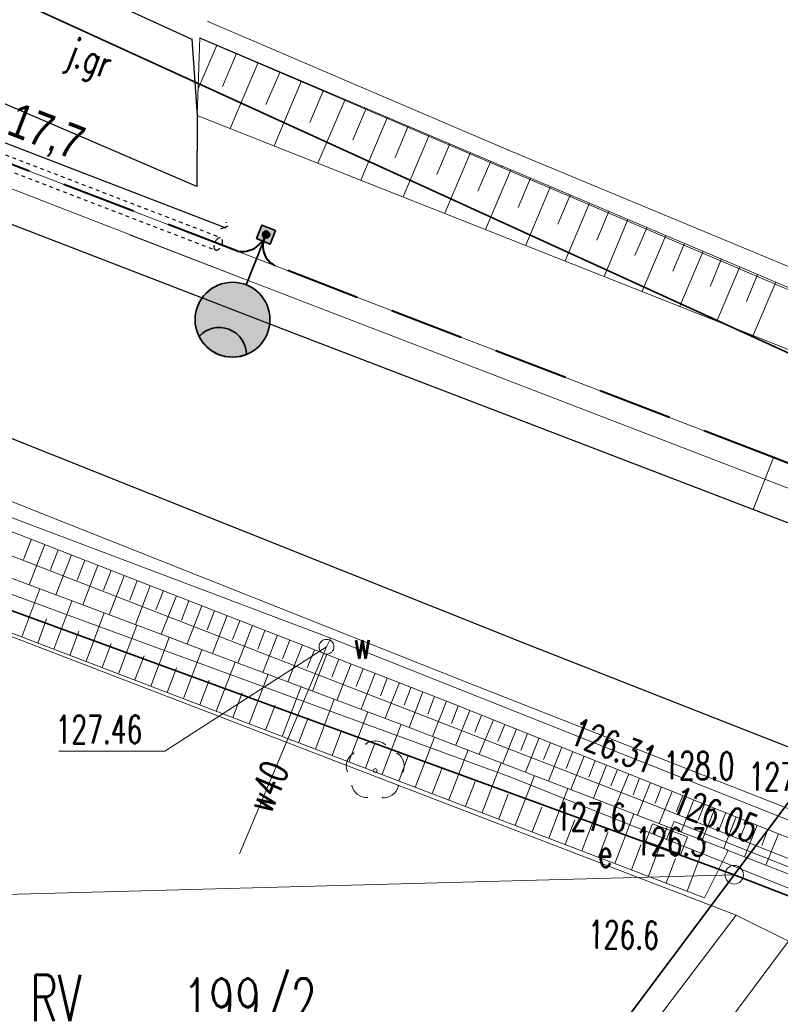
# Model space of a CAD drawing. Header units: metres. Extents: x 0 to 6497944, y 0 to 5963356.
# Tile 90 of 197: x 6497022 to 6497042, y 5963091 to 5963118. Entities that reach past the tile are written whole.
import ezdxf
from ezdxf import colors
from ezdxf.entities.mleader import LeaderData, LeaderLine
from ezdxf.math import Vec2, Vec3

# ---------------------------------------------------------------- set-up
doc = ezdxf.new("R2010")
doc.units = ezdxf.units.M
doc.header["$MEASUREMENT"] = 0
for name, pattern in [('DASHED', [19.05, 12.7, -6.35]), ('HIDDEN', [0.375, 0.25, -0.125]), ('L_0_04', [1.5, 1, -0.5])]:
    doc.linetypes.add(name, pattern=pattern)
doc.layers.get('0').update_dxf_attribs({"color": 8, "linetype": 'CONTINUOUS', "lineweight": 13})
doc.layers.get('DEFPOINTS').update_dxf_attribs({"linetype": 'CONTINUOUS', "lineweight": 0, "true_color": 0xffffff})
for name, color, linetype, lineweight in [('000_INNE__NIEZYDENTYFIKOWANE_', 8, 'CONTINUOUS', 13), ('209_OPIS_KONTURU_KLASYFIKACYJNEGO', 8, 'CONTINUOUS', 13), ('211_NR_DZIAlKI', 7, 'CONTINUOUS', 25), ('217_GRANICA_KONTURU_KLASYFIKCYJNEGO', 8, 'CONTINUOUS', 13), ('218_GRANICA_UzYTKU', 8, 'CONTINUOUS', 13), ('219_LINIA_GRANICY', 3, 'CONTINUOUS', 35), ('BRAMA__LINIA_', 8, 'CONTINUOUS', 13), ('drzewo_lisciaste__punkt_', 8, 'CONTINUOUS', 13), ('E_proj_opisy_ośw.', 7, 'CONTINUOUS', 13), ('E_proj_osłona r.', 140, 'L_0_04', 30), ('E_proj_ośw_latarnia', 1, 'CONTINUOUS', 35), ('E_proj_ośw_linia_obw. 200', 1, 'L_0_04', 40), ('JEZDNIA__POWIERZCHNIA_', 8, 'CONTINUOUS', 25), ('JEZDNIA__POWIERZCHNIA__ATR17', 8, 'CONTINUOUS', 13), ('murek_oporowy__linia_', 8, 'CONTINUOUS', 13), ('OGRODZENIE_TRWAlE__LINIA_', 8, 'CONTINUOUS', 13), ('PRZEWoD_ELEKTROENERGETYCZNY__LINIA_', 1, 'CONTINUOUS', 13), ('PRZEWoD_KANALIZACYJNY__LINIA_', 36, 'CONTINUOUS', 13), ('PRZEWoD_TELEKOMUNIKACYJNY__LINIA_', 30, 'CONTINUOUS', 13), ('PRZEWoD_WODOCIaGOWY__LINIA_', 5, 'CONTINUOUS', 13), ('PRZEWoD_WODOCIaGOWY__LINIA__ATR1', 5, 'CONTINUOUS', 13), ('PUNKT_O_OKREsLONEJ_WYSOKOsCI__SIEc_KANALIZACYJNA__ATR2', 36, 'CONTINUOUS', 13), ('PUNKT_O_OKREsLONEJ_WYSOKOsCI__SIEc_WODOCIaGOWA__ATR2', 5, 'CONTINUOUS', 13), ('PUNKT_WYSOKOsCIOWY_NATURALNY_ATR2', 8, 'CONTINUOUS', 13), ('RoW_MELIORACYJNY__POWIERZCHNIA_', 8, 'CONTINUOUS', 13), ('SKARPA_NIEUMOCNIONA__POWIERZCHNIA_', 8, 'CONTINUOUS', 13), ('szafa_elektroenergetyczna__punkt_', 1, 'CONTINUOUS', 13), ('SZAFA_ELEKTROENERGETYCZNA__PUNKT__ATR17', 1, 'CONTINUOUS', 13), ('zasuwa___siec_wodociagowa__punkt_', 5, 'CONTINUOUS', 13), ('ZASUWA___SIEC_WODOCIaGOWA__PUNKT__ATR17', 5, 'CONTINUOUS', 13)]:
    doc.layers.add(name, color=color, linetype=linetype, lineweight=lineweight)
doc.layers.add('E_pomocnicza', color=3, linetype='CONTINUOUS', lineweight=13, plot=False)
doc.styles.add('Annotative', font='simplex.shx')
doc.styles.add('Narrow', font='ARIALN.TTF', dxfattribs={"height": 2})
doc.styles.get("Standard").update_dxf_attribs({"font": 'simplex.shx'})
doc.dimstyles.new('wymiary', dxfattribs={"dimtxt": 0.65, "dimasz": 0.25, "dimexe": 0.25, "dimexo": 1, "dimgap": 0.1, "dimtad": 1, "dimzin": 1, "dimtxsty": 'Annotative', "dimblk": 'OBLIQUE', "dimcen": 0.0025, "dimdle": 0.05, "dimadec": 0, "dimazin": 0, "dimtfac": 1, "dimtmove": 0, "dimatfit": 3, "dimldrblk": 'NONE', "dimfxl": 1, "dimarcsym": 0})

# ---------------------------------------------------------------- blocks, each defined once
blk = doc.blocks.new('GRT')
at = {"color": 0, "linetype": 'Continuous', "lineweight": 18}
blk.add_circle((0, 0), 0.5, dxfattribs=at)
blk = doc.blocks.new('A$C5E955987')
at = {"layer": 'E_proj_ośw_latarnia', "true_color": 0xffffff}
h = blk.add_hatch(color=7, dxfattribs=at)
h.dxf.hatch_style = 1
h.paths.add_polyline_path([(3.223, 1.824, 1), (3.408, 1.892, 1)], flags=0)
h.paths.add_polyline_path([(3.2, 1.606), (3.567, 1.742), (3.431, 2.111), (3.064, 1.976)])
h.paths.add_polyline_path([(3.223, 1.824, -1), (3.408, 1.892, -1)], flags=16)
h.paths.add_polyline_path([(0.071, 1.38, -0.683546), (0.557, 0.106, 0.679532), (1.952, 1.355, 0.687575)])
h = blk.add_hatch(color=7, dxfattribs=at)
h.dxf.hatch_style = 1
h.paths.add_polyline_path([(3.223, 1.824, 1), (3.408, 1.892, 1)])
at = {"layer": 'E_proj_ośw_latarnia'}
blk.add_hatch(color=256, dxfattribs=at).paths.add_polyline_path([(0.071, 1.38, 0.389707), (0.557, 0.106), (0.557, 0.106, 0.683546)])
blk.add_lwpolyline([(3.567, 1.742), (3.2, 1.606), (3.064, 1.976), (3.431, 2.111)], close=True, dxfattribs=at)
at = {"layer": 'E_proj_ośw_latarnia', "flags": 128}
blk.add_lwpolyline([(3.132, 1.791), (1.952, 1.355)], dxfattribs=at)
at = {"layer": 'E_proj_ośw_latarnia'}
blk.add_lwpolyline([(0.071, 1.38, 0.389707), (0.557, 0.106), (0.557, 0.106, 0.683546)], format="xyb", close=True, dxfattribs=at)
for centre, radius in [((1.007, 1.007), 1.007), ((3.315, 1.858), 0.0984)]:
    blk.add_circle(centre, radius, dxfattribs=at)
blk = doc.blocks.new('_Oblique')
at = {"color": 0, "linetype": 'ByBlock', "lineweight": -2}
blk.add_line((-0.5, -0.5), (0.5, 0.5), dxfattribs=at)
blk = doc.blocks.new('*D35')
at = {"layer": 'DEFPOINTS', "color": 0, "transparency": 16777216}
for p in [(0, 0), (15.78, -8.106), (15.392, -8.786)]:
    blk.add_point(p, dxfattribs=at)
at = {"layer": 'E_pomocnicza', "color": 0, "lineweight": -2, "transparency": 16777216}
for p, q in [((0.496, 0.868), (0.512, 0.897)), ((0.345, 0.705), (15.824, -8.131)), ((15.888, -7.917), (15.904, -7.889))]:
    blk.add_line(p, q, dxfattribs=at)
at = {"layer": 'E_pomocnicza', "color": 0, "lineweight": -2, "transparency": 16777216, "xscale": 0.25, "yscale": 0.25, "zscale": 0.25}
for p, rotation in [((0.388, 0.68), 150.2827759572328), ((15.78, -8.106), 330.2827759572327)]:
    blk.add_blockref('_Oblique', p, dxfattribs=dict(at, rotation=rotation))
at = {"layer": 'E_pomocnicza', "color": 0, "linetype": 'Continuous', "lineweight": 0, "transparency": 16777216, "insert": (8.581, -2.843), "char_height": 2, "attachment_point": 5, "rotation": 330.2828, "style": 'Narrow'}
blk.add_mtext('{\\H0.75x;17,7}', dxfattribs=at)
blk = doc.blocks.new('_None')
blk = doc.blocks.new('*U34')
at = {"linetype": 'HIDDEN', "ltscale": 0.2}
for p, q in [((0.149, 0.261), (15.541, -8.525)), ((-0.149, -0.261), (15.244, -9.046))]:
    blk.add_line(p, q, dxfattribs=at)
at = {"linetype": 'DASHED', "ltscale": 0.02}
for centre in [(0, 0), (15.392, -8.786)]:
    blk.add_ellipse(centre, major_axis=(-0.149, -0.261), ratio=0.5, dxfattribs=at)
at = {"layer": 'E_pomocnicza', "color": 4, "lineweight": 0}
dim = blk.add_aligned_dim(p1=(0, 0), p2=(15.392, -8.786), distance=0.783, text='{\\H0.75x;<>}', dimstyle='wymiary', override={"dimtxt": 1.3, "dimtad": 2, "dimdec": 1, "dimlfac": 1, "dimrnd": 0, "dimtxsty": 'Narrow'}, dxfattribs=at)
dim.commit()
dim.dimension.update_dxf_attribs({"geometry": '*D35', "text_midpoint": (8.581, -2.843)})

msp = doc.modelspace()

# ---------------------------------------------------------------- linework, layer by layer
at = {"layer": '000_INNE__NIEZYDENTYFIKOWANE_', "flags": 128}
for points in [[(6497027.32, 5963117), (6497026.81, 5963115.81)], [(6497027.85, 5963116.78), (6497027.47, 5963115.89)], [(6497028.43, 5963116.53), (6497027.68, 5963114.76)], [(6497029.02, 5963116.28), (6497028.64, 5963115.4)], [(6497029.6, 5963116.04), (6497028.86, 5963114.29)], [(6497030.19, 5963115.79), (6497029.82, 5963114.92)], [(6497030.77, 5963115.54), (6497030.04, 5963113.83)], [(6497031.34, 5963115.3), (6497030.98, 5963114.45)], [(6497031.91, 5963115.06), (6497031.19, 5963113.37)], [(6497032.47, 5963114.82), (6497032.12, 5963113.98)], [(6497033.03, 5963114.58), (6497032.33, 5963112.92)], [(6497033.59, 5963114.35), (6497033.24, 5963113.52)], [(6497034.14, 5963114.11), (6497033.45, 5963112.48)], [(6497034.69, 5963113.88), (6497034.34, 5963113.07)], [(6497035.23, 5963113.65), (6497034.55, 5963112.04)], [(6497035.76, 5963113.42), (6497035.43, 5963112.63)], [(6497036.3, 5963113.2), (6497035.63, 5963111.62)], [(6497036.83, 5963112.97), (6497036.49, 5963112.19)], [(6497037.35, 5963112.75), (6497036.69, 5963111.2)], [(6497037.87, 5963112.53), (6497037.54, 5963111.76)], [(6497038.38, 5963112.31), (6497037.74, 5963110.78)], [(6497038.89, 5963112.09), (6497038.57, 5963111.34)], [(6497039.4, 5963111.88), (6497038.76, 5963110.38)], [(6497039.9, 5963111.67), (6497039.59, 5963110.92)], [(6497040.4, 5963111.46), (6497039.78, 5963109.98)], [(6497040.9, 5963111.25), (6497040.59, 5963110.51)], [(6497041.39, 5963111.04), (6497040.77, 5963109.58)], [(6497041.87, 5963110.83), (6497041.57, 5963110.11)], [(6497042.36, 5963110.63), (6497041.75, 5963109.2)], [(6497022.33, 5963103.71), (6497022.12, 5963103.17)], [(6497022.69, 5963103.57), (6497022.27, 5963102.49)], [(6497023.05, 5963103.43), (6497022.84, 5963102.89)], [(6497023.41, 5963103.29), (6497022.99, 5963102.22)], [(6497023.77, 5963103.15), (6497023.56, 5963102.61)], [(6497024.12, 5963103.01), (6497023.71, 5963101.95)], [(6497024.48, 5963102.87), (6497024.27, 5963102.34)], [(6497024.83, 5963102.73), (6497024.42, 5963101.68)], [(6497025.18, 5963102.6), (6497024.98, 5963102.07)], [(6497025.53, 5963102.46), (6497025.13, 5963101.42)], [(6497022.07, 5963101.09), (6497022.56, 5963102.38)], [(6497025.88, 5963102.33), (6497025.68, 5963101.81)], [(6497026.23, 5963102.19), (6497025.82, 5963101.16)], [(6497022.93, 5963100.76), (6497023.42, 5963102.05)], [(6497026.57, 5963102.06), (6497026.37, 5963101.54)], [(6497026.92, 5963101.92), (6497026.52, 5963100.9)], [(6497023.8, 5963100.43), (6497024.29, 5963101.73)], [(6497027.26, 5963101.79), (6497027.06, 5963101.28)], [(6497027.6, 5963101.66), (6497027.2, 5963100.64)], [(6497022.5, 5963100.92), (6497022.74, 5963101.57)], [(6497024.67, 5963100.09), (6497025.17, 5963101.4)], [(6497027.94, 5963101.52), (6497027.74, 5963101.02)], [(6497028.28, 5963101.39), (6497027.88, 5963100.38)], [(6497023.36, 5963100.59), (6497023.61, 5963101.24)], [(6497028.61, 5963101.26), (6497028.42, 5963100.76)], [(6497028.95, 5963101.13), (6497028.56, 5963100.13)], [(6497024.23, 5963100.26), (6497024.48, 5963100.91)], [(6497025.54, 5963099.76), (6497026.04, 5963101.07)], [(6497029.28, 5963101), (6497029.09, 5963100.5)], [(6497029.62, 5963100.87), (6497029.23, 5963099.88)], [(6497025.11, 5963099.93), (6497025.36, 5963100.58)], [(6497026.42, 5963099.43), (6497026.92, 5963100.74)], [(6497029.95, 5963100.74), (6497029.75, 5963100.25)], [(6497030.28, 5963100.62), (6497029.89, 5963099.63)], [(6497027.3, 5963099.09), (6497027.81, 5963100.41)], [(6497030.6, 5963100.49), (6497030.41, 5963100)], [(6497030.93, 5963100.36), (6497030.55, 5963099.38)], [(6497025.98, 5963099.59), (6497026.23, 5963100.25)], [(6497028.19, 5963098.75), (6497028.7, 5963100.08)], [(6497031.26, 5963100.23), (6497031.07, 5963099.75)], [(6497031.58, 5963100.11), (6497031.2, 5963099.14)], [(6497026.86, 5963099.26), (6497027.11, 5963099.92)], [(6497031.9, 5963099.98), (6497031.72, 5963099.5)], [(6497032.23, 5963099.86), (6497031.85, 5963098.9)], [(6497027.75, 5963098.92), (6497028, 5963099.58)], [(6497029.08, 5963098.41), (6497029.59, 5963099.75)], [(6497032.55, 5963099.73), (6497032.36, 5963099.25)], [(6497032.86, 5963099.61), (6497032.49, 5963098.65)], [(6497029.97, 5963098.07), (6497030.48, 5963099.41)], [(6497033.18, 5963099.48), (6497033, 5963099.01)], [(6497033.5, 5963099.36), (6497033.12, 5963098.41)], [(6497028.63, 5963098.58), (6497028.89, 5963099.25)], [(6497030.87, 5963097.73), (6497031.38, 5963099.07)], [(6497033.81, 5963099.23), (6497033.63, 5963098.76)], [(6497034.13, 5963099.11), (6497033.75, 5963098.17)], [(6497029.52, 5963098.24), (6497029.78, 5963098.91)], [(6497031.77, 5963097.39), (6497032.28, 5963098.74)], [(6497034.44, 5963098.98), (6497034.26, 5963098.52)], [(6497034.76, 5963098.86), (6497034.38, 5963097.93)], [(6497035.07, 5963098.73), (6497034.88, 5963098.27)], [(6497030.42, 5963097.9), (6497030.67, 5963098.57)], [(6497035.38, 5963098.61), (6497035.01, 5963097.69)], [(6497035.68, 5963098.49), (6497035.5, 5963098.03)], [(6497031.32, 5963097.56), (6497031.57, 5963098.23)], [(6497032.66, 5963097.04), (6497033.18, 5963098.39)], [(6497035.99, 5963098.37), (6497035.62, 5963097.45)], [(6497036.3, 5963098.24), (6497036.11, 5963097.79)], [(6497033.56, 5963096.7), (6497034.08, 5963098.05)], [(6497036.6, 5963098.12), (6497036.24, 5963097.21)], [(6497036.9, 5963098), (6497036.72, 5963097.55)], [(6497032.22, 5963097.21), (6497032.47, 5963097.89)], [(6497034.46, 5963096.36), (6497034.97, 5963097.7)], [(6497037.2, 5963097.88), (6497036.84, 5963096.98)], [(6497037.5, 5963097.76), (6497037.33, 5963097.31)], [(6497033.11, 5963096.87), (6497033.37, 5963097.54)], [(6497037.8, 5963097.64), (6497037.45, 5963096.75)], [(6497038.1, 5963097.52), (6497037.92, 5963097.08)], [(6497034.01, 5963096.53), (6497034.27, 5963097.2)], [(6497035.35, 5963096.01), (6497035.87, 5963097.36)], [(6497038.4, 5963097.4), (6497038.04, 5963096.52)], [(6497038.69, 5963097.29), (6497038.52, 5963096.84)], [(6497038.99, 5963097.17), (6497038.64, 5963096.29)], [(6497036.25, 5963095.67), (6497036.76, 5963097.01)], [(6497039.28, 5963097.05), (6497039.11, 5963096.61)], [(6497039.57, 5963096.93), (6497039.22, 5963096.07)], [(6497034.91, 5963096.19), (6497035.16, 5963096.86)], [(6497037.14, 5963095.33), (6497037.65, 5963096.67)], [(6497039.86, 5963096.82), (6497039.69, 5963096.39)], [(6497040.15, 5963096.7), (6497039.81, 5963095.84)], [(6497035.8, 5963095.84), (6497036.06, 5963096.51)], [(6497040.44, 5963096.59), (6497040.27, 5963096.16)], [(6497040.72, 5963096.47), (6497040.38, 5963095.62)], [(6497041.01, 5963096.36), (6497040.84, 5963095.93)], [(6497036.69, 5963095.5), (6497036.95, 5963096.17)], [(6497038.03, 5963094.99), (6497038.54, 5963096.33)], [(6497041.29, 5963096.25), (6497040.96, 5963095.4)], [(6497041.58, 5963096.13), (6497041.41, 5963095.71)], [(6497037.59, 5963095.16), (6497037.84, 5963095.83)], [(6497038.93, 5963094.65), (6497039.44, 5963095.98)], [(6497041.86, 5963096.02), (6497041.52, 5963095.17)], [(6497042.14, 5963095.91), (6497041.98, 5963095.48)], [(6497039.97, 5963094.25), (6497040.48, 5963095.58)], [(6497042.43, 5963095.79), (6497042.09, 5963094.95)], [(6497038.48, 5963094.82), (6497038.73, 5963095.49)], [(6497039.41, 5963094.47), (6497039.66, 5963095.13)]]:
    msp.add_lwpolyline(points, dxfattribs=at)
at = {"layer": '217_GRANICA_KONTURU_KLASYFIKCYJNEGO', "flags": 128}
for points in [[(6497013.04, 5963122.26), (6497049.44, 5963105.64)], [(6497041.24, 5963094.69), (6496980.42, 5963116.91)], [(6496991.4, 5963093.34), (6497041.24, 5963094.69)], [(6497041.24, 5963094.69), (6497015.3, 5963060.02)], [(6497114.13, 5963066.43), (6497041.24, 5963094.69)]]:
    msp.add_lwpolyline(points, dxfattribs=at)
at = {"layer": '218_GRANICA_UzYTKU', "flags": 128}
for points in [[(6497013.04, 5963122.26), (6497049.44, 5963105.64)], [(6496980.42, 5963116.91), (6497041.24, 5963094.69)], [(6497041.24, 5963094.69), (6497049.44, 5963105.64)], [(6496991.4, 5963093.34), (6497041.24, 5963094.69)], [(6497041.24, 5963094.69), (6497015.3, 5963060.02)], [(6497114.13, 5963066.43), (6497041.24, 5963094.69)]]:
    msp.add_lwpolyline(points, dxfattribs=at)
at = {"layer": '219_LINIA_GRANICY', "flags": 128}
for points in [[(6497049.44, 5963105.64), (6497013.04, 5963122.26)], [(6496980.42, 5963116.91), (6497041.24, 5963094.69)], [(6497049.44, 5963105.64), (6497041.24, 5963094.69)], [(6497015.3, 5963060.02), (6497041.24, 5963094.69)], [(6497114.13, 5963066.43), (6497041.24, 5963094.69)]]:
    msp.add_lwpolyline(points, dxfattribs=at)
at = {"layer": 'BRAMA__LINIA_', "flags": 128}
msp.add_lwpolyline([(6497023.21, 5963118.74), (6497026.65, 5963117.16)], dxfattribs=at)
at = {"layer": 'DEFPOINTS', "linetype": 'Continuous'}
for points in [[(6497088.043, 5963087.571), (6497060.045, 5963098.826), (6497042.297, 5963105.911), (6497018.375, 5963115.111), (6496987.875, 5963126.752), (6496948.56, 5963142.251), (6496913.72, 5963155.871), (6496877.688, 5963170.071), (6496842.01, 5963184.196), (6496806.205, 5963198.271), (6496777.12, 5963209.766), (6496767.44, 5963213.646), (6496738.46, 5963225.696), (6496718.82, 5963233.986)], [(6497071.639, 5963093.954), (6497024.971, 5963111.9), (6497028.163, 5963110.672), (6497028.625, 5963111.871), (6497028.163, 5963110.672), (6496981.543, 5963128.742), (6496986.835, 5963126.691), (6496987.225, 5963127.696), (6496986.835, 5963126.691), (6496940.267, 5963144.895), (6496946.338, 5963142.526), (6496946.539, 5963143.041), (6496946.338, 5963142.526), (6496899.759, 5963160.703)], [(6497041.747, 5963104.516), (6497042.297, 5963105.911)]]:
    msp.add_lwpolyline(points, dxfattribs=at)
at = {"layer": 'drzewo_lisciaste__punkt_'}
msp.add_circle((6497031.58, 5963097.49), 0.05, dxfattribs=at)
for centre, radius, start, end in [((6497031.578, 5963097.865), 0.425, 50.4446, 127.4764), ((6497031.178, 5963097.619), 0.378, 118.0567, 203.6053), ((6497031.943, 5963097.609), 0.418, 338.2102, 56.2161), ((6497031.342, 5963097.154), 0.389, 190.8171, 274.5452), ((6497031.795, 5963097.183), 0.425, 267.1887, 344.2977)]:
    msp.add_arc(centre, radius, start, end, dxfattribs=at)
for p in [(6497031.33, 5963098.2), (6497031.59, 5963098.29), (6497031, 5963097.96), (6497031.85, 5963098.19), (6497032.17, 5963097.95), (6497030.82, 5963097.74), (6497032.34, 5963097.73), (6497030.83, 5963097.47), (6497032.33, 5963097.45), (6497030.95, 5963097.08), (6497032.2, 5963097.07), (6497031.1, 5963096.85), (6497031.37, 5963096.77), (6497031.77, 5963096.77), (6497032.04, 5963096.84)]:
    msp.add_point(p, dxfattribs=at)
at = {"layer": 'E_proj_ośw_linia_obw. 200', "ltscale": 2, "transparency": 33554687}
msp.add_lwpolyline([(6497071.239, 5963094.326), (6497060.045, 5963098.826), (6497042.297, 5963105.911), (6497028.884, 5963111.069, -0.436423), (6497028.644, 5963111.906, -0.355927), (6497027.873, 5963111.458), (6497018.375, 5963115.111), (6496987.875, 5963126.752), (6496987.394, 5963126.942, -0.383314), (6496987.246, 5963127.748, -0.370216), (6496986.491, 5963127.298), (6496948.56, 5963142.251), (6496947.093, 5963142.824, -0.414508), (6496946.793, 5963143.688, -0.376233), (6496945.981, 5963143.259), (6496913.72, 5963155.871)], format="xyb", dxfattribs=at)
at = {"layer": 'JEZDNIA__POWIERZCHNIA_', "flags": 128}
for points in [[(6496924.12, 5963150.2), (6496939.31, 5963144.25), (6496956.71, 5963137.46), (6496963.66, 5963134.63), (6496985.92, 5963125.89), (6497006.61, 5963118.04), (6497029.04, 5963109.39), (6497048.07, 5963102.09), (6497070.92, 5963092.77)], [(6497075.74, 5963084.32), (6497062.13, 5963090.14), (6497047.96, 5963096.06), (6497035.7, 5963100.87), (6497020.46, 5963106.95), (6497003.68, 5963113.39), (6496985.62, 5963120.62), (6496966.64, 5963128.06), (6496948.76, 5963135.08), (6496942.28, 5963137.67), (6496921.39, 5963145.9)], [(6497021.95, 5963119.31), (6497023.21, 5963118.74), (6497026.65, 5963117.16), (6497026.79, 5963115.11), (6497026.78, 5963113.2), (6497019.33, 5963116.4), (6497020.61, 5963117.83)]]:
    msp.add_lwpolyline(points, dxfattribs=at)
at = {"layer": 'murek_oporowy__linia_', "flags": 128}
for points in [[(6497053.05, 5963113.38), (6497049.15, 5963108.37), (6497035.17, 5963114.18), (6497027.08, 5963117.64)], [(6497053.45, 5963113.08), (6497049.35, 5963107.59), (6497034.97, 5963113.72), (6497026.88, 5963117.18)]]:
    msp.add_lwpolyline(points, dxfattribs=at)
at = {"layer": 'murek_oporowy__linia_'}
for p in [(6497027.08, 5963117.64), (6497026.88, 5963117.18), (6497035.17, 5963114.18), (6497034.97, 5963113.72)]:
    msp.add_point(p, dxfattribs=at)
at = {"layer": 'OGRODZENIE_TRWAlE__LINIA_', "flags": 128}
msp.add_lwpolyline([(6496986.07, 5963114.12), (6496987.12, 5963113.74), (6496997.42, 5963110.2), (6497002.12, 5963108.6), (6497012.48, 5963104.62), (6497020.45, 5963101.61), (6497041.29, 5963093.6)], dxfattribs=at)
at = {"layer": 'PRZEWoD_ELEKTROENERGETYCZNY__LINIA_', "flags": 128}
for points in [[(6496929.27, 5963137.85), (6496932.38, 5963136.6), (6496940.02, 5963133.62), (6496948.77, 5963130.21), (6496956.17, 5963127.31), (6496960.72, 5963125.47), (6496964.44, 5963123.92), (6496965.65, 5963124.22), (6496968.09, 5963123.29), (6496968.48, 5963122.32), (6496976.84, 5963119.03), (6496983.09, 5963116.72), (6496987.43, 5963115.09), (6496993.42, 5963112.8), (6497002.87, 5963109.24), (6497010.66, 5963106.33), (6497023.83, 5963101.48), (6497035.2, 5963097.32), (6497048.25, 5963092.11), (6497058.85, 5963087.86), (6497065.91, 5963085.27)], [(6497039.42, 5963095.65), (6497039.62, 5963096.12), (6497041.59, 5963095.34), (6497055.29, 5963089.92), (6497056.14, 5963090.45), (6497063.18, 5963087.69), (6497071.07, 5963084.61), (6497079.47, 5963081.34), (6497088.42, 5963077.68), (6497096.88, 5963074.19), (6497111.72, 5963068.19), (6497115.18, 5963076.62), (6497116.11, 5963079.75)]]:
    msp.add_lwpolyline(points, dxfattribs=at)
at = {"layer": 'PRZEWoD_KANALIZACYJNY__LINIA_', "flags": 128}
msp.add_lwpolyline([(6497082.81, 5963079.21), (6497039.28, 5963096.48), (6496994.97, 5963113.67), (6496977.13, 5963121.11), (6496941.88, 5963135.84), (6496903.45, 5963150.65), (6496898.02, 5963153.17), (6496880.14, 5963159.59), (6496870.79, 5963163.35), (6496832.92, 5963177.48), (6496794.6, 5963192.75), (6496784.72, 5963198.85), (6496774.9, 5963202.73)], dxfattribs=at)
at = {"layer": 'PRZEWoD_TELEKOMUNIKACYJNY__LINIA_', "flags": 128}
msp.add_lwpolyline([(6496774.9, 5963201.17), (6496800.16, 5963191.52), (6496821.21, 5963183.45), (6496844.18, 5963174.49), (6496883.32, 5963159.12), (6496886.75, 5963159.1), (6496905.28, 5963150.99), (6497034.08, 5963099.85), (6497081.01, 5963081.42), (6497114.42, 5963068.68), (6497140.82, 5963058.78), (6497145.99, 5963055.02), (6497153.66, 5963050.85), (6497172.46, 5963043.32), (6497202.19, 5963037.61), (6497238.33, 5963036.41), (6497238.76, 5963032.02), (6497245.27, 5963032.35), (6497261.71, 5963034.62), (6497300.12, 5963040.13)], dxfattribs=at)
at = {"layer": 'PRZEWoD_WODOCIaGOWY__LINIA_', "flags": 128}
for points in [[(6496774.9, 5963203.29), (6496784.92, 5963199.33), (6496794.73, 5963193.32), (6496832.97, 5963178.03), (6496870.84, 5963163.85), (6496879.98, 5963160.32), (6496898.15, 5963153.69), (6496903.95, 5963151.25), (6496942.07, 5963136.31), (6496977.37, 5963121.77), (6496995.11, 5963114.36), (6497030.39, 5963101.05), (6497083.14, 5963080.09)], [(6497030.39, 5963101.05), (6497030.27, 5963100.82), (6497027.93, 5963095.25)]]:
    msp.add_lwpolyline(points, dxfattribs=at)
at = {"layer": 'PUNKT_O_OKREsLONEJ_WYSOKOsCI__SIEc_WODOCIaGOWA__ATR2', "flags": 128}
msp.add_lwpolyline([(6497030.27, 5963100.82), (6497025.92, 5963098.01), (6497023.07, 5963098.01)], dxfattribs=at)
at = {"layer": 'RoW_MELIORACYJNY__POWIERZCHNIA_', "flags": 128}
msp.add_lwpolyline([(6496985.1, 5963019.97), (6497013.41, 5963056.87), (6497028.87, 5963077.24), (6497041.29, 5963093.6), (6497042.7, 5963092.9), (6497031.04, 5963077.29), (6497013.33, 5963053.38), (6496994.73, 5963028.42)], dxfattribs=at)
at = {"layer": 'SKARPA_NIEUMOCNIONA__POWIERZCHNIA_', "flags": 128}
for points in [[(6497026.79, 5963115.11), (6497026.86, 5963117.2)], [(6497026.86, 5963117.2), (6497049.82, 5963107.46)], [(6497075.18, 5963080.74), (6497061.96, 5963086.48), (6497048.96, 5963092.06), (6497044.37, 5963094.06), (6497041.08, 5963095.34), (6497041.03, 5963095.37), (6497032.22, 5963098.76), (6497025.12, 5963101.42), (6497017.45, 5963104.29), (6497005.15, 5963108.94), (6496996.05, 5963112.32), (6496992.44, 5963113.63), (6496987.22, 5963115.51), (6496987.65, 5963116.54), (6496995.39, 5963113.86), (6497004.15, 5963110.77), (6497017.98, 5963105.4), (6497033.45, 5963099.38), (6497042.16, 5963095.9), (6497046.95, 5963094.01), (6497060.84, 5963088.42), (6497072.74, 5963083.61)], [(6497043.61, 5963108.46), (6497026.79, 5963115.11)], [(6497041.08, 5963095.34), (6497040.44, 5963094.07), (6497029.06, 5963098.42), (6497013.04, 5963104.53), (6497004.06, 5963107.91), (6496992.95, 5963112.34), (6496992, 5963112.73), (6496992.44, 5963113.63), (6496996.05, 5963112.32), (6497005.15, 5963108.94), (6497017.45, 5963104.29), (6497025.12, 5963101.42), (6497032.22, 5963098.76), (6497041.03, 5963095.37)]]:
    msp.add_lwpolyline(points, dxfattribs=at)
at = {"layer": 'szafa_elektroenergetyczna__punkt_', "flags": 128}
for points in [[(6497038.86, 5963095.59), (6497039.04, 5963096.06)], [(6497039.04, 5963096.06), (6497039.98, 5963095.71)], [(6497038.86, 5963095.59), (6497039.8, 5963095.24)], [(6497039.8, 5963095.24), (6497039.98, 5963095.71)]]:
    msp.add_lwpolyline(points, dxfattribs=at)
at = {"layer": 'zasuwa___siec_wodociagowa__punkt_'}
msp.add_circle((6497030.27, 5963100.82), 0.2, dxfattribs=at)

# ---------------------------------------------------------------- block references
at = {"xscale": 0.5, "yscale": 0.5, "zscale": 0.5}
msp.add_blockref('GRT', (6497041.24, 5963094.69), dxfattribs=at)
at = {"layer": 'E_proj_osłona r.', "xscale": 0.6096, "yscale": 0.6096, "zscale": 0.6096, "rotation": 8.69802367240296}
msp.add_blockref('*U34', (6497017.273, 5963115.531), dxfattribs=at)
at = {"layer": 'E_proj_ośw_latarnia', "rotation": 48.26325779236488}
msp.add_blockref('A$C5E955987', (6497027.823, 5963108.195), dxfattribs=at)

# ---------------------------------------------------------------- texts
at = {"layer": '209_OPIS_KONTURU_KLASYFIKACYJNEGO', "width": 0.66}
msp.add_text('RV', height=1.25, dxfattribs=at).set_placement((6497022.3, 5963090.75))
at = {"layer": '211_NR_DZIAlKI', "width": 0.66}
msp.add_text('199/2', height=1.25, dxfattribs=at).set_placement((6497026.4, 5963090.65))
at = {"layer": 'JEZDNIA__POWIERZCHNIA__ATR17', "width": 0.7}
msp.add_text('j.gr', height=0.75, rotation=-20.6, dxfattribs=at).set_placement((6497023.23, 5963116.51))
at = {"layer": 'PRZEWoD_WODOCIaGOWY__LINIA__ATR1', "width": 0.66}
msp.add_text('w40', height=0.75, rotation=67.2, dxfattribs=at).set_placement((6497028.77, 5963096.31))
at = {"layer": 'PUNKT_O_OKREsLONEJ_WYSOKOsCI__SIEc_KANALIZACYJNA__ATR2', "width": 0.66}
msp.add_text('126.05', height=0.75, rotation=338.4, dxfattribs=at).set_placement((6497039.51, 5963096.39))
at = {"layer": 'PUNKT_O_OKREsLONEJ_WYSOKOsCI__SIEc_WODOCIaGOWA__ATR2', "width": 0.66}
msp.add_text('127.46', height=0.75, dxfattribs=at).set_placement((6497022.98, 5963098.22))
msp.add_text('126.31', height=0.75, rotation=338.8, dxfattribs=at).set_placement((6497036.77, 5963098.23))
at = {"layer": 'PUNKT_WYSOKOsCIOWY_NATURALNY_ATR2', "width": 0.66}
for s, rotation, p in [('128.0', 359.3, (6497039.33, 5963097.26)), ('127.7', 359.2, (6497041.62, 5963096.96)), ('127.6', 359.2, (6497036.42, 5963095.88)), ('126.3', 359.1, (6497038.57, 5963095.22)), ('126.6', 359.2, (6497037.3, 5963092.71))]:
    msp.add_text(s, height=0.75, rotation=rotation, dxfattribs=at).set_placement(p)
at = {"layer": 'SZAFA_ELEKTROENERGETYCZNA__PUNKT__ATR17', "width": 0.66}
msp.add_text('e', height=0.75, dxfattribs=at).set_placement((6497037.58, 5963094.89))
at = {"layer": 'ZASUWA___SIEC_WODOCIaGOWA__PUNKT__ATR17', "width": 0.66}
msp.add_text('w', height=0.75, dxfattribs=at).set_placement((6497031, 5963100.5))

# ---------------------------------------------------------------- next in the draw order: leaders
at = {"layer": 'E_proj_opisy_ośw.', "color": 10}
ml = msp.add_multileader_mtext('Standard', dxfattribs=at)
ml.set_content('\\A1;LT 104', color=10, style='Narrow')
ml.set_leader_properties(color=256)
ml.set_arrow_properties(name='NONE')
ml.build(insert=Vec2(0, 0))
ml.multileader.update_dxf_attribs({"leader_type": 0, "has_dogleg": 0, "has_text_frame": 1, "text_left_attachment_type": 3, "dogleg_length": 0.36, "arrow_head_size": 0, "scale": 0.7})
ctx = ml.context
ctx.base_point, ctx.scale, ctx.char_height, ctx.arrow_head_size, ctx.landing_gap_size, ctx.plane_origin = Vec3(6497402.169, 5963099.524), 0.7, 1.2, 0, 0.42, Vec3(6498252.368, 5962996.294)
ctx.left_attachment = 3
notes = []
notes.append((ctx, [(0, (0, 0, 0), (0, 0), (1, 0), 1, [])]))
ctx.mtext.insert, ctx.mtext.line_spacing_factor, ctx.mtext.flow_direction = Vec3(6497402.589, 5963100.139), 0.266667, 5
ctx.mtext.has_bg_fill, ctx.mtext.bg_color, ctx.mtext.bg_scale_factor, ctx.mtext.bg_transparency, ctx.mtext.use_window_bg_color = 1, -1073741824, 1.5, 0, 1
for ctx, leaders in notes:
    for number, flags, end, landing, length, lines in leaders:
        leader = LeaderData()
        leader.index, (leader.has_last_leader_line, leader.has_dogleg_vector, leader.attachment_direction) = number, flags
        leader.last_leader_point, leader.dogleg_vector, leader.dogleg_length = Vec3(end), Vec3(landing), length
        for number, points, colour, breaks in lines:
            line = LeaderLine()
            line.index, line.vertices, line.color, line.breaks = number, Vec3.list(points), colors.encode_raw_color(colour), breaks
            leader.lines.append(line)
        ctx.leaders.append(leader)

# ---------------------------------------------------------------- next in the draw order: leaders
ml = msp.add_multileader_mtext('Standard', dxfattribs=at)
ml.set_content('\\A1;LT 105', color=10, style='Narrow')
ml.set_leader_properties(color=256)
ml.set_arrow_properties(name='NONE')
ml.build(insert=Vec2(0, 0))
ml.multileader.update_dxf_attribs({"leader_type": 0, "has_dogleg": 0, "has_text_frame": 1, "text_left_attachment_type": 3, "dogleg_length": 0.36, "arrow_head_size": 0, "scale": 0.7})
ctx = ml.context
ctx.base_point, ctx.scale, ctx.char_height, ctx.arrow_head_size, ctx.landing_gap_size, ctx.plane_origin = Vec3(6497449.294, 5963117.11), 0.7, 1.2, 0, 0.42, Vec3(6498299.656, 5963013.346)
ctx.left_attachment = 3
notes = []
notes.append((ctx, [(0, (0, 0, 0), (0, 0), (1, 0), 1, [])]))
ctx.mtext.insert, ctx.mtext.line_spacing_factor, ctx.mtext.flow_direction = Vec3(6497449.714, 5963117.725), 0.266667, 5
ctx.mtext.has_bg_fill, ctx.mtext.bg_color, ctx.mtext.bg_scale_factor, ctx.mtext.bg_transparency, ctx.mtext.use_window_bg_color = 1, -1073741824, 1.5, 0, 1
for ctx, leaders in notes:
    for number, flags, end, landing, length, lines in leaders:
        leader = LeaderData()
        leader.index, (leader.has_last_leader_line, leader.has_dogleg_vector, leader.attachment_direction) = number, flags
        leader.last_leader_point, leader.dogleg_vector, leader.dogleg_length = Vec3(end), Vec3(landing), length
        for number, points, colour, breaks in lines:
            line = LeaderLine()
            line.index, line.vertices, line.color, line.breaks = number, Vec3.list(points), colors.encode_raw_color(colour), breaks
            leader.lines.append(line)
        ctx.leaders.append(leader)

# ---------------------------------------------------------------- next in the draw order: leaders
ml = msp.add_multileader_mtext('Standard', dxfattribs=at)
ml.set_content('\\A1;LT 106', color=10, style='Narrow')
ml.set_leader_properties(color=256)
ml.set_arrow_properties(name='NONE')
ml.build(insert=Vec2(0, 0))
ml.multileader.update_dxf_attribs({"leader_type": 0, "has_dogleg": 0, "has_text_frame": 1, "text_left_attachment_type": 3, "dogleg_length": 0.36, "arrow_head_size": 0, "scale": 0.7})
ctx = ml.context
ctx.base_point, ctx.scale, ctx.char_height, ctx.arrow_head_size, ctx.landing_gap_size, ctx.plane_origin = Vec3(6497496.217, 5963133.926), 0.7, 1.2, 0, 0.42, Vec3(6498346.9, 5963029.932)
ctx.left_attachment = 3
notes = []
notes.append((ctx, [(0, (0, 0, 0), (0, 0), (1, 0), 1, [])]))
ctx.mtext.insert, ctx.mtext.line_spacing_factor, ctx.mtext.flow_direction = Vec3(6497496.637, 5963134.541), 0.266667, 5
ctx.mtext.has_bg_fill, ctx.mtext.bg_color, ctx.mtext.bg_scale_factor, ctx.mtext.bg_transparency, ctx.mtext.use_window_bg_color = 1, -1073741824, 1.5, 0, 1
for ctx, leaders in notes:
    for number, flags, end, landing, length, lines in leaders:
        leader = LeaderData()
        leader.index, (leader.has_last_leader_line, leader.has_dogleg_vector, leader.attachment_direction) = number, flags
        leader.last_leader_point, leader.dogleg_vector, leader.dogleg_length = Vec3(end), Vec3(landing), length
        for number, points, colour, breaks in lines:
            line = LeaderLine()
            line.index, line.vertices, line.color, line.breaks = number, Vec3.list(points), colors.encode_raw_color(colour), breaks
            leader.lines.append(line)
        ctx.leaders.append(leader)

# ---------------------------------------------------------------- next in the draw order: leaders
ml = msp.add_multileader_mtext('Standard', dxfattribs=at)
ml.set_content('\\A1;LT 107', color=10, style='Narrow')
ml.set_leader_properties(color=256)
ml.set_arrow_properties(name='NONE')
ml.build(insert=Vec2(0, 0))
ml.multileader.update_dxf_attribs({"leader_type": 0, "has_dogleg": 0, "has_text_frame": 1, "text_left_attachment_type": 3, "dogleg_length": 0.36, "arrow_head_size": 0, "scale": 0.7})
ctx = ml.context
ctx.base_point, ctx.scale, ctx.char_height, ctx.arrow_head_size, ctx.landing_gap_size, ctx.plane_origin = Vec3(6497543.374, 5963150.847), 0.7, 1.2, 0, 0.42, Vec3(6498393.784, 5963047.096)
ctx.left_attachment = 3
notes = []
notes.append((ctx, [(0, (0, 0, 0), (0, 0), (1, 0), 1, [])]))
ctx.mtext.insert, ctx.mtext.line_spacing_factor, ctx.mtext.flow_direction = Vec3(6497543.794, 5963151.462), 0.266667, 5
ctx.mtext.has_bg_fill, ctx.mtext.bg_color, ctx.mtext.bg_scale_factor, ctx.mtext.bg_transparency, ctx.mtext.use_window_bg_color = 1, -1073741824, 1.5, 0, 1
for ctx, leaders in notes:
    for number, flags, end, landing, length, lines in leaders:
        leader = LeaderData()
        leader.index, (leader.has_last_leader_line, leader.has_dogleg_vector, leader.attachment_direction) = number, flags
        leader.last_leader_point, leader.dogleg_vector, leader.dogleg_length = Vec3(end), Vec3(landing), length
        for number, points, colour, breaks in lines:
            line = LeaderLine()
            line.index, line.vertices, line.color, line.breaks = number, Vec3.list(points), colors.encode_raw_color(colour), breaks
            leader.lines.append(line)
        ctx.leaders.append(leader)

# ---------------------------------------------------------------- next in the draw order: leaders
ml = msp.add_multileader_mtext('Standard', dxfattribs=at)
ml.set_content('\\A1;LT 108', color=10, style='Narrow')
ml.set_leader_properties(color=256)
ml.set_arrow_properties(name='NONE')
ml.build(insert=Vec2(0, 0))
ml.multileader.update_dxf_attribs({"leader_type": 0, "has_dogleg": 0, "has_text_frame": 1, "text_left_attachment_type": 3, "dogleg_length": 0.36, "arrow_head_size": 0, "scale": 0.7})
ctx = ml.context
ctx.base_point, ctx.scale, ctx.char_height, ctx.arrow_head_size, ctx.landing_gap_size, ctx.plane_origin = Vec3(6497590.207, 5963168.082), 0.7, 1.2, 0, 0.42, Vec3(6498440.769, 5963064.192)
ctx.left_attachment = 3
notes = []
notes.append((ctx, [(0, (0, 0, 0), (0, 0), (1, 0), 1, [])]))
ctx.mtext.insert, ctx.mtext.line_spacing_factor, ctx.mtext.flow_direction = Vec3(6497590.627, 5963168.697), 0.266667, 5
ctx.mtext.has_bg_fill, ctx.mtext.bg_color, ctx.mtext.bg_scale_factor, ctx.mtext.bg_transparency, ctx.mtext.use_window_bg_color = 1, -1073741824, 1.5, 0, 1
for ctx, leaders in notes:
    for number, flags, end, landing, length, lines in leaders:
        leader = LeaderData()
        leader.index, (leader.has_last_leader_line, leader.has_dogleg_vector, leader.attachment_direction) = number, flags
        leader.last_leader_point, leader.dogleg_vector, leader.dogleg_length = Vec3(end), Vec3(landing), length
        for number, points, colour, breaks in lines:
            line = LeaderLine()
            line.index, line.vertices, line.color, line.breaks = number, Vec3.list(points), colors.encode_raw_color(colour), breaks
            leader.lines.append(line)
        ctx.leaders.append(leader)

# ---------------------------------------------------------------- next in the draw order: leaders
ml = msp.add_multileader_mtext('Standard', dxfattribs=at)
ml.set_content('\\A1;LT 109', color=10, style='Narrow')
ml.set_leader_properties(color=256)
ml.set_arrow_properties(name='NONE')
ml.build(insert=Vec2(0, 0))
ml.multileader.update_dxf_attribs({"leader_type": 0, "has_dogleg": 0, "has_text_frame": 1, "text_left_attachment_type": 3, "dogleg_length": 0.36, "arrow_head_size": 0, "scale": 0.7})
ctx = ml.context
ctx.base_point, ctx.scale, ctx.char_height, ctx.arrow_head_size, ctx.landing_gap_size, ctx.plane_origin = Vec3(6497636.957, 5963185.464), 0.7, 1.2, 0, 0.42, Vec3(6498487.931, 5963080.837)
ctx.left_attachment = 3
notes = []
notes.append((ctx, [(0, (0, 0, 0), (0, 0), (1, 0), 1, [])]))
ctx.mtext.insert, ctx.mtext.line_spacing_factor, ctx.mtext.flow_direction = Vec3(6497637.377, 5963186.079), 0.266667, 5
ctx.mtext.has_bg_fill, ctx.mtext.bg_color, ctx.mtext.bg_scale_factor, ctx.mtext.bg_transparency, ctx.mtext.use_window_bg_color = 1, -1073741824, 1.5, 0, 1
for ctx, leaders in notes:
    for number, flags, end, landing, length, lines in leaders:
        leader = LeaderData()
        leader.index, (leader.has_last_leader_line, leader.has_dogleg_vector, leader.attachment_direction) = number, flags
        leader.last_leader_point, leader.dogleg_vector, leader.dogleg_length = Vec3(end), Vec3(landing), length
        for number, points, colour, breaks in lines:
            line = LeaderLine()
            line.index, line.vertices, line.color, line.breaks = number, Vec3.list(points), colors.encode_raw_color(colour), breaks
            leader.lines.append(line)
        ctx.leaders.append(leader)

# ---------------------------------------------------------------- next in the draw order: leaders
ml = msp.add_multileader_mtext('Standard', dxfattribs=at)
ml.set_content('\\A1;LT 110', color=10, style='Narrow')
ml.set_leader_properties(color=256)
ml.set_arrow_properties(name='NONE')
ml.build(insert=Vec2(0, 0))
ml.multileader.update_dxf_attribs({"leader_type": 0, "has_dogleg": 0, "has_text_frame": 1, "text_left_attachment_type": 3, "dogleg_length": 0.36, "arrow_head_size": 0, "scale": 0.7})
ctx = ml.context
ctx.base_point, ctx.scale, ctx.char_height, ctx.arrow_head_size, ctx.landing_gap_size, ctx.plane_origin = Vec3(6497684.163, 5963202.624), 0.7, 1.2, 0, 0.42, Vec3(6498534.844, 5963098.192)
ctx.left_attachment = 3
notes = []
notes.append((ctx, [(0, (0, 0, 0), (0, 0), (1, 0), 1, [])]))
ctx.mtext.insert, ctx.mtext.line_spacing_factor, ctx.mtext.flow_direction = Vec3(6497684.583, 5963203.239), 0.266667, 5
ctx.mtext.has_bg_fill, ctx.mtext.bg_color, ctx.mtext.bg_scale_factor, ctx.mtext.bg_transparency, ctx.mtext.use_window_bg_color = 1, -1073741824, 1.5, 0, 1
for ctx, leaders in notes:
    for number, flags, end, landing, length, lines in leaders:
        leader = LeaderData()
        leader.index, (leader.has_last_leader_line, leader.has_dogleg_vector, leader.attachment_direction) = number, flags
        leader.last_leader_point, leader.dogleg_vector, leader.dogleg_length = Vec3(end), Vec3(landing), length
        for number, points, colour, breaks in lines:
            line = LeaderLine()
            line.index, line.vertices, line.color, line.breaks = number, Vec3.list(points), colors.encode_raw_color(colour), breaks
            leader.lines.append(line)
        ctx.leaders.append(leader)

# ---------------------------------------------------------------- next in the draw order: leaders
ml = msp.add_multileader_mtext('Standard', dxfattribs=at)
ml.set_content('\\A1;LT 204', color=10, style='Narrow')
ml.set_leader_properties(color=256)
ml.set_arrow_properties(name='NONE')
ml.build(insert=Vec2(0, 0))
ml.multileader.update_dxf_attribs({"leader_type": 0, "has_dogleg": 0, "has_text_frame": 1, "text_left_attachment_type": 3, "dogleg_length": 0.36, "arrow_head_size": 0, "scale": 0.7})
ctx = ml.context
ctx.base_point, ctx.scale, ctx.char_height, ctx.arrow_head_size, ctx.landing_gap_size, ctx.plane_origin = Vec3(6497072.454, 5963096.446), 0.7, 1.2, 0, 0.42, Vec3(6497922.653, 5962993.216)
ctx.left_attachment = 3
notes = []
notes.append((ctx, [(0, (0, 0, 0), (0, 0), (1, 0), 1, [])]))
ctx.mtext.insert, ctx.mtext.line_spacing_factor, ctx.mtext.flow_direction = Vec3(6497072.874, 5963097.061), 0.266667, 5
ctx.mtext.has_bg_fill, ctx.mtext.bg_color, ctx.mtext.bg_scale_factor, ctx.mtext.bg_transparency, ctx.mtext.use_window_bg_color = 1, -1073741824, 1.5, 0, 1
for ctx, leaders in notes:
    for number, flags, end, landing, length, lines in leaders:
        leader = LeaderData()
        leader.index, (leader.has_last_leader_line, leader.has_dogleg_vector, leader.attachment_direction) = number, flags
        leader.last_leader_point, leader.dogleg_vector, leader.dogleg_length = Vec3(end), Vec3(landing), length
        for number, points, colour, breaks in lines:
            line = LeaderLine()
            line.index, line.vertices, line.color, line.breaks = number, Vec3.list(points), colors.encode_raw_color(colour), breaks
            leader.lines.append(line)
        ctx.leaders.append(leader)

doc.saveas('drawing.dxf')
